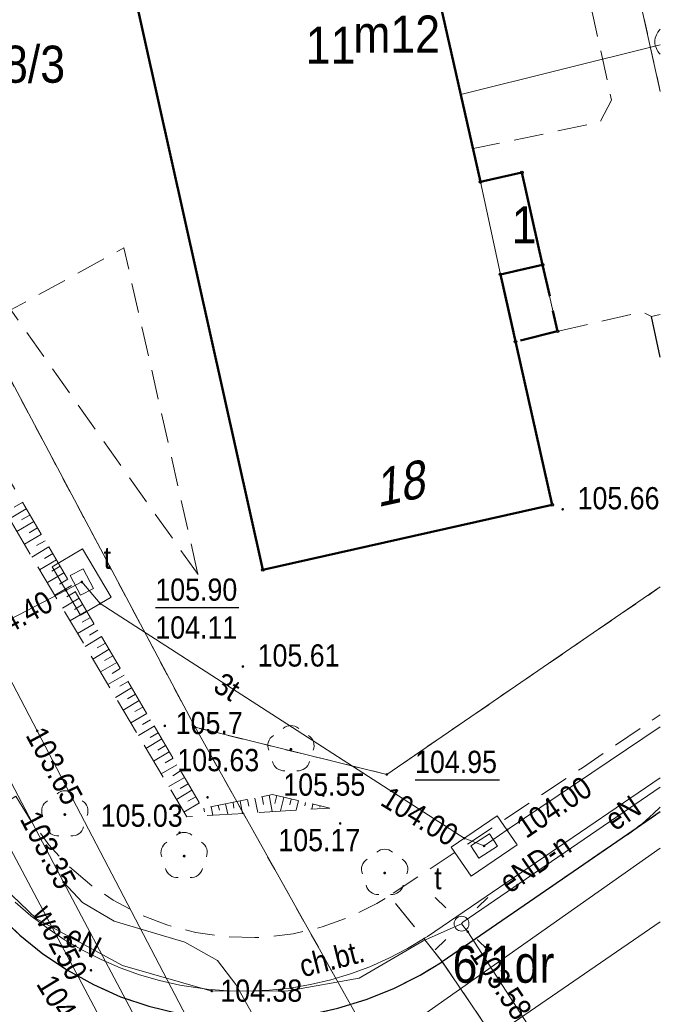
# Model space of a CAD drawing. Extents: x 7490163 to 7490671, y 5783984 to 5784563.
# Tile 35 of 43: x 7490481 to 7490503, y 5784307 to 5784340. Entities that reach past the tile are written whole.
import ezdxf
from ezdxf.enums import TextEntityAlignment as Align

# ---------------------------------------------------------------- set-up
doc = ezdxf.new("R2010")
doc.units = 0
doc.header["$MEASUREMENT"] = 0
for name, pattern in [('1.5_0.5', [2, 1.5, -0.5]), ('218-500', [1, 0.5, -0.5]), ('219-500', [0]), ('mz1.0_0.5', [1.5, 1, -0.5]), ('mz1.25_0.5', [1.75, 1.25, -0.5]), ('mz2.0_0.5', [2.5, 2, -0.5])]:
    doc.linetypes.add(name, pattern=pattern)
doc.layers.get('0').update_dxf_attribs({"linetype": 'CONTINUOUS', "lineweight": 5})
doc.layers.get('0').transparency = 0.8
for name, color, linetype, transparency in [('0-Inne (niezydentyfikowane)', 7, 'CONTINUOUS', 0.8), ('203-Punkt załamania granicy działki nie stabilizowany', 7, 'CONTINUOUS', 0.8), ('210-Oznaczenie użytku', 7, 'CONTINUOUS', 0.8), ('211-Nr działki', 7, 'CONTINUOUS', 0.8), ('218-Granica użytku', 7, 'CONTINUOUS', 0.8), ('219-Linia granicy', 7, 'CONTINUOUS', 0.8), ('238-Punkt adresowy budynku', 7, 'CONTINUOUS', 0.8), ('312-Budynek (powierzchnia)', 7, 'CONTINUOUS', 0.8), ('312-Numer ewidencyjny budynku', 7, 'CONTINUOUS', 0.8), ('312-Numer ewidencyjny budynku-Atr124', 7, 'CONTINUOUS', 0.8), ('320-część budynku wyodrębniona ze względu na liczbę kondygnacji naziemnych (powierzchnia)', 7, 'CONTINUOUS', 0.8), ('320-część budynku wyodrębniona ze względu na liczbę kondygnacji naziemnych (powierzchnia)-Atr25', 7, 'CONTINUOUS', 0.8), ('583-Oś przewodu-SGPOD', 7, 'CONTINUOUS', 0.8), ('chodnik (powierzchnia)', 7, 'CONTINUOUS', 0.8), ('chodnik (powierzchnia)-Atr17', 7, 'CONTINUOUS', 0.8), ('drzewo liściaste (punkt)', 7, 'CONTINUOUS', 0.8), ('jezdnia (powierzchnia)', 7, 'CONTINUOUS', 0.8), ('komora podziemna - przewód kanalizacyjny (powierzchnia)', 7, 'CONTINUOUS', 0.8), ('komora podziemna - przewód telekomunikacyjny (powierzchnia)', 7, 'CONTINUOUS', 0.8), ('krawężnik (linia)', 7, 'CONTINUOUS', 0.8), ('latarnia (punkt)', 7, 'CONTINUOUS', 0.8), ('nawis - blok budynku (powierzchnia)', 7, 'CONTINUOUS', 0.8), ('przewód elektroenergetyczny (linia)', 7, 'CONTINUOUS', 0.8), ('przewód elektroenergetyczny (linia)-Atr1', 7, 'CONTINUOUS', 0.8), ('przewód gazowy (linia)', 7, 'CONTINUOUS', 0.8), ('przewód kanalizacyjny (linia)', 7, 'CONTINUOUS', 0.8), ('przewód telekomunikacyjny (linia)', 7, 'CONTINUOUS', 0.8), ('przewód telekomunikacyjny (linia)-Atr1', 7, 'CONTINUOUS', 0.8), ('przewód wodociągowy (linia)', 7, 'CONTINUOUS', 0.8), ('przewód wodociągowy (linia)-Atr1', 7, 'CONTINUOUS', 0.8), ('Punkt budynku', 7, 'CONTINUOUS', 0.8), ('punkt o określonej wysokości (sieć elektroenergetyczna)', 7, 'CONTINUOUS', 0.8), ('punkt o określonej wysokości (sieć elektroenergetyczna)-Atr2', 7, 'CONTINUOUS', 0.8), ('punkt o określonej wysokości (sieć gazowa)', 7, 'CONTINUOUS', 0.8), ('punkt o określonej wysokości (sieć gazowa)-Atr2', 7, 'CONTINUOUS', 0.8), ('punkt o określonej wysokości (sieć telekomunikacyjna)', 7, 'CONTINUOUS', 0.8), ('punkt o określonej wysokości (sieć telekomunikacyjna)-Atr2', 7, 'CONTINUOUS', 0.8), ('punkt o określonej wysokości (sieć telekomunikacyjna)-Atr3', 7, 'CONTINUOUS', 0.8), ('punkt wysokościowy naturalny', 7, 'CONTINUOUS', 0.8), ('punkt wysokościowy naturalny-Atr2', 7, 'CONTINUOUS', 0.8), ('punkt wysokościowy sztuczny', 7, 'CONTINUOUS', 0.8), ('punkt wysokościowy sztuczny-Atr2', 7, 'CONTINUOUS', 0.8), ('skarpa nieumocniona (powierzchnia)', 7, 'CONTINUOUS', 0.8), ('właz prostokątny - siec telekomunikacyjna (punkt)', 7, 'CONTINUOUS', 0.8), ('właz prostokątny - siec telekomunikacyjna (punkt)-Atr17', 7, 'CONTINUOUS', 0.8), ('zakrzewienie (powierzchnia)', 7, 'CONTINUOUS', 0.8)]:
    doc.layers.add(name, color=color, linetype=linetype, transparency=transparency)
doc.styles.get("Standard").update_dxf_attribs({"font": 'txt', "width": 0.75})

# ---------------------------------------------------------------- blocks, each defined once
blk = doc.blocks.new('PW01')
at = {"linetype": 'Continuous', "lineweight": 13}
h = blk.add_hatch(color=0, dxfattribs=at)
edge = h.paths.add_edge_path()
edge.add_arc((0, 0), 0.045, 0, 360)
blk = doc.blocks.new('PW02')
at = {"linetype": 'Continuous', "lineweight": 13}
h = blk.add_hatch(color=0, dxfattribs=at)
edge = h.paths.add_edge_path()
edge.add_arc((0, 0), 0.045, 0, 360)
blk = doc.blocks.new('US22B')
at = {"color": 0, "linetype": 'Continuous', "lineweight": 0}
blk.add_lwpolyline([(-0.375, -0.25), (0.375, -0.25), (0.375, 0.25), (-0.375, 0.25)], close=True, dxfattribs=at)
blk = doc.blocks.new('OP021')
at = {"linetype": 'Continuous', "lineweight": 13}
h = blk.add_hatch(color=0, dxfattribs=at)
edge = h.paths.add_edge_path()
edge.add_arc((0, 0), 0.05, 0, 360)
at = {"color": 0, "linetype": 'Continuous', "lineweight": 13}
for centre, start, end in [((0, 0.4), 49.272, 130.728), ((-0.38, 0.124), 121.308, 202.548), ((0.38, 0.124), 337.452, 58.692), ((-0.235, -0.324), 193.221, 274.871), ((0.235, -0.324), 265.129, 346.779)]:
    blk.add_arc(centre, 0.4, start, end, dxfattribs=at)
blk = doc.blocks.new('SM01')
at = {"color": 0, "linetype": 'Continuous', "lineweight": 13}
for p, q in [((-0.53, 0.531), (-0.883, 0.884)), ((0.531, 0.531), (0.884, 0.884)), ((-0.53, -0.53), (-0.883, -0.883)), ((0.531, -0.53), (0.884, -0.883))]:
    blk.add_line(p, q, dxfattribs=at)
blk.add_circle((0, 0), 0.25, dxfattribs=at)
blk = doc.blocks.new('203')
at = {"linetype": 'Continuous', "lineweight": 0}
h = blk.add_hatch(color=0, dxfattribs=at)
edge = h.paths.add_edge_path()
edge.add_arc((0, 0), 0.045, 0, 360)
blk = doc.blocks.new('PUNKTBUD')
at = {"color": 0}
blk.add_circle((0, 0), 0.045, dxfattribs=at)

msp = doc.modelspace()

# ---------------------------------------------------------------- linework, layer by layer
at = {"layer": '0-Inne (niezydentyfikowane)', "color": 7, "linetype": 'Continuous', "lineweight": 13}
for p, q in [((7490481.2, 5784323.63), (7490480.91, 5784323.46)), ((7490481.32, 5784323.41), (7490480.75, 5784323.07)), ((7490481.45, 5784323.2), (7490481.16, 5784323.03)), ((7490481.58, 5784322.98), (7490481, 5784322.64)), ((7490481.83, 5784322.55), (7490481.26, 5784322.21)), ((7490481.7, 5784322.76), (7490481.42, 5784322.6)), ((7490481.96, 5784322.33), (7490481.67, 5784322.17)), ((7490482.08, 5784322.12), (7490481.51, 5784321.78)), ((7490482.21, 5784321.9), (7490481.93, 5784321.73)), ((7490482.34, 5784321.69), (7490481.77, 5784321.35)), ((7490482.46, 5784321.47), (7490482.18, 5784321.3)), ((7490482.59, 5784321.25), (7490482.03, 5784320.92)), ((7490482.84, 5784320.82), (7490482.28, 5784320.49)), ((7490482.72, 5784321.04), (7490482.44, 5784320.87)), ((7490482.97, 5784320.61), (7490482.69, 5784320.44)), ((7490483.1, 5784320.39), (7490482.54, 5784320.06)), ((7490483.22, 5784320.18), (7490482.95, 5784320.01)), ((7490483.35, 5784319.96), (7490482.79, 5784319.63)), ((7490483.61, 5784319.53), (7490483.05, 5784319.2)), ((7490483.48, 5784319.74), (7490483.2, 5784319.58)), ((7490483.73, 5784319.31), (7490483.45, 5784319.15)), ((7490483.86, 5784319.1), (7490483.31, 5784318.77)), ((7490483.99, 5784318.88), (7490483.71, 5784318.72)), ((7490484.11, 5784318.67), (7490483.56, 5784318.34)), ((7490484.37, 5784318.23), (7490483.82, 5784317.91)), ((7490484.24, 5784318.45), (7490483.96, 5784318.29)), ((7490484.49, 5784318.02), (7490484.22, 5784317.86)), ((7490484.62, 5784317.8), (7490484.07, 5784317.48)), ((7490484.75, 5784317.59), (7490484.47, 5784317.43)), ((7490484.87, 5784317.37), (7490484.33, 5784317.05)), ((7490485, 5784317.16), (7490484.73, 5784317)), ((7490485.13, 5784316.94), (7490484.59, 5784316.62)), ((7490485.38, 5784316.51), (7490484.84, 5784316.19)), ((7490485.25, 5784316.72), (7490484.98, 5784316.57)), ((7490485.51, 5784316.29), (7490485.24, 5784316.13)), ((7490485.63, 5784316.08), (7490485.1, 5784315.76)), ((7490485.76, 5784315.86), (7490485.49, 5784315.7)), ((7490485.89, 5784315.65), (7490485.35, 5784315.33)), ((7490486.14, 5784315.21), (7490485.61, 5784314.9)), ((7490486.01, 5784315.43), (7490485.75, 5784315.27)), ((7490486.27, 5784315), (7490486, 5784314.84)), ((7490486.39, 5784314.78), (7490485.87, 5784314.47)), ((7490486.52, 5784314.57), (7490486.26, 5784314.41)), ((7490486.65, 5784314.35), (7490486.12, 5784314.04)), ((7490486.9, 5784313.92), (7490486.38, 5784313.61)), ((7490486.78, 5784314.13), (7490486.51, 5784313.98)), ((7490487.03, 5784313.7), (7490486.77, 5784313.55)), ((7490488.29, 5784313.51), (7490488.32, 5784313.32)), ((7490488.53, 5784313.56), (7490488.61, 5784313.14)), ((7490488.78, 5784313.61), (7490488.82, 5784313.38)), ((7490489.02, 5784313.65), (7490489.12, 5784313.17)), ((7490489.27, 5784313.7), (7490489.32, 5784313.44)), ((7490489.51, 5784313.75), (7490489.61, 5784313.2)), ((7490489.76, 5784313.74), (7490489.7, 5784313.47)), ((7490490, 5784313.68), (7490489.89, 5784313.22)), ((7490490.25, 5784313.62), (7490490.2, 5784313.43)), ((7490490.49, 5784313.57), (7490490.42, 5784313.25)), ((7490490.73, 5784313.51), (7490490.71, 5784313.39)), ((7490487.16, 5784313.49), (7490486.63, 5784313.18)), ((7490487.3, 5784313.32), (7490487.33, 5784313.19)), ((7490487.55, 5784313.37), (7490487.61, 5784313.07)), ((7490487.79, 5784313.41), (7490487.83, 5784313.25)), ((7490488.04, 5784313.46), (7490488.11, 5784313.11)), ((7490490.98, 5784313.45), (7490490.94, 5784313.28)), ((7490491.22, 5784313.4), (7490491.21, 5784313.35)), ((7490491.46, 5784313.34), (7490491.46, 5784313.31))]:
    msp.add_line(p, q, dxfattribs=at)
at = {"layer": '218-Granica użytku', "color": 3, "linetype": '218-500', "lineweight": 18, "flags": 128}
for points in [[(7490502.69, 5784337.478), (7490497.71, 5784359.9)], [(7490487.01, 5784316.04), (7490467.65, 5784352.51)], [(7490502.69, 5784320.772), (7490493.47, 5784314.45)], [(7490493.47, 5784314.45), (7490487.01, 5784316.04)], [(7490487.01, 5784316.04), (7490501.7, 5784289.82)]]:
    msp.add_lwpolyline(points, dxfattribs=at)
at = {"layer": '219-Linia granicy', "color": 7, "linetype": '219-500', "lineweight": 18, "flags": 128}
for points in [[(7490497.71, 5784359.9), (7490502.69, 5784337.478)], [(7490487.01, 5784316.04), (7490467.65, 5784352.51)], [(7490493.47, 5784314.45), (7490502.69, 5784320.772)], [(7490501.7, 5784289.82), (7490487.01, 5784316.04)], [(7490493.47, 5784314.45), (7490487.01, 5784316.04)]]:
    msp.add_lwpolyline(points, dxfattribs=at)
at = {"layer": '312-Budynek (powierzchnia)', "color": 7, "linetype": 'Continuous', "lineweight": 50, "flags": 128}
for points in [[(7490489.29, 5784321.35), (7490482.21, 5784353.13)], [(7490493.72, 5784347.32), (7490496.63, 5784334.43)], [(7490496.63, 5784334.43), (7490498.02, 5784334.74)], [(7490498.02, 5784334.74), (7490498.72, 5784331.63)], [(7490498.72, 5784331.63), (7490497.3, 5784331.31)], [(7490497.3, 5784331.31), (7490499.05, 5784323.54)], [(7490499.05, 5784323.54), (7490489.29, 5784321.35)]]:
    msp.add_lwpolyline(points, dxfattribs=at)
at = {"layer": '320-część budynku wyodrębniona ze względu na liczbę kondygnacji naziemnych (powierzchnia)', "color": 7, "linetype": 'Continuous', "lineweight": 18, "flags": 128}
for points in [[(7490496.63, 5784334.43), (7490493.72, 5784347.32), (7490493, 5784350.43), (7490491.94, 5784355.43), (7490482.21, 5784353.13), (7490489.29, 5784321.35), (7490499.05, 5784323.54), (7490497.3, 5784331.31)], [(7490498.72, 5784331.63), (7490498.02, 5784334.74), (7490496.63, 5784334.43), (7490497.3, 5784331.31)]]:
    msp.add_lwpolyline(points, close=True, dxfattribs=at)
at = {"layer": '583-Oś przewodu-SGPOD', "color": 52, "linetype": 'Continuous', "lineweight": 18, "flags": 128}
msp.add_lwpolyline([(7490461.24, 5784351.44), (7490482.58, 5784310.82), (7490483.22, 5784310.14), (7490484.28, 5784309.5), (7490486.66, 5784308.8), (7490487.76, 5784308.18), (7490488.38, 5784307.37), (7490493.64, 5784298), (7490493.87, 5784297.7)], dxfattribs=at)
at = {"layer": 'chodnik (powierzchnia)', "color": 7, "linetype": 'mz1.0_0.5', "lineweight": 18, "flags": 128}
for points in [[(7490499.38, 5784359.13), (7490491.88, 5784391.65), (7490490.54, 5784391.42), (7490490.22, 5784390.5), (7490478.8, 5784387.84), (7490476.89, 5784393.97), (7490475.42, 5784393.64), (7490477.32, 5784387.53), (7490474.26, 5784386.72), (7490474.58, 5784385.37), (7490476.28, 5784385.78), (7490477.02, 5784382.67), (7490477.36, 5784380.51), (7490478.9, 5784380.18), (7490480.81, 5784372.04), (7490477.82, 5784371.36), (7490478.24, 5784369.62), (7490479.78, 5784370), (7490480.56, 5784366.74), (7490480.99, 5784364.7), (7490493.33, 5784367.51), (7490494.15, 5784367.1), (7490497.59, 5784352.17), (7490492.86, 5784351.11), (7490493, 5784350.43), (7490494.29, 5784350.74), (7490495.02, 5784347.62), (7490493.72, 5784347.32), (7490494.28, 5784344.86), (7490498.3, 5784345.94), (7490499.26, 5784345.28), (7490501.05, 5784337.18), (7490500.66, 5784336.44), (7490496.38, 5784335.55), (7490496.63, 5784334.43), (7490498.02, 5784334.74), (7490498.72, 5784331.63), (7490499.23, 5784329.39), (7490502.08, 5784330.05), (7490502.39, 5784329.89), (7490502.69, 5784329.961)], [(7490495.34, 5784308.14), (7490493.56, 5784310.36), (7490500.07, 5784314.68), (7490502.69, 5784316.463)], [(7490502.69, 5784313.354), (7490502.46, 5784313.13), (7490502.09, 5784312.8), (7490501.58, 5784312.43), (7490495.34, 5784308.14)]]:
    msp.add_lwpolyline(points, dxfattribs=at)
msp.add_lwpolyline([(7490480.97, 5784313.72), (7490481.49, 5784312.88), (7490482.08, 5784312.08), (7490482.76, 5784311.35), (7490483.53, 5784310.7), (7490484.25, 5784310.21), (7490485.13, 5784309.74), (7490486.06, 5784309.38), (7490487.03, 5784309.12), (7490488.02, 5784308.98), (7490489.02, 5784308.95), (7490489.33, 5784308.96), (7490490.32, 5784309.08), (7490491.29, 5784309.31), (7490492.23, 5784309.65), (7490493.13, 5784310.1), (7490493.56, 5784310.36), (7490495.34, 5784308.14), (7490494.6, 5784307.69), (7490493.71, 5784307.24), (7490492.78, 5784306.87), (7490491.82, 5784306.57), (7490490.85, 5784306.35), (7490489.86, 5784306.22), (7490488.86, 5784306.17), (7490487.86, 5784306.2), (7490487.41, 5784306.24), (7490486.42, 5784306.4), (7490485.45, 5784306.64), (7490484.5, 5784306.96), (7490483.59, 5784307.37), (7490482.71, 5784307.85), (7490481.88, 5784308.4), (7490481.1, 5784309.03), (7490480.38, 5784309.72), (7490479.67, 5784310.53), (7490479.08, 5784311.34), (7490478.57, 5784312.2)], close=True, dxfattribs=at)
at = {"layer": 'jezdnia (powierzchnia)', "color": 7, "linetype": '1.5_0.5', "lineweight": 18, "flags": 128}
msp.add_lwpolyline([(7490493.35, 5784270.83), (7490487.55, 5784281.94), (7490484.68, 5784287.36), (7490481.18, 5784293.46), (7490479.7, 5784296.05), (7490471.34, 5784310.89), (7490456.89, 5784338.8), (7490453.54, 5784345.1), (7490448.2, 5784354.55), (7490447.85, 5784355.26), (7490447.28, 5784356.08), (7490446.57, 5784356.78), (7490445.75, 5784357.35), (7490445.05, 5784357.69), (7490444.1, 5784358), (7490443.11, 5784358.16), (7490442.77, 5784358.18), (7490441.77, 5784358.14), (7490440.79, 5784357.94), (7490439.81, 5784357.56), (7490437.44, 5784356.36), (7490434.62, 5784361.99), (7490437.1, 5784364.34), (7490438.36, 5784366.53), (7490438.74, 5784367.63), (7490438.93, 5784368.61), (7490439.01, 5784369.61), (7490439.01, 5784369.65), (7490438.97, 5784370.65), (7490438.8, 5784371.63), (7490438.52, 5784372.59), (7490438.13, 5784373.51), (7490434.4, 5784380.63), (7490433.69, 5784381.68), (7490432.98, 5784382.39), (7490432.17, 5784382.97), (7490431.26, 5784383.42), (7490430.3, 5784383.71), (7490429.31, 5784383.84), (7490427.04, 5784383.51), (7490424.41, 5784382.28), (7490422.06, 5784381.02), (7490421.44, 5784380.24), (7490420.96, 5784379.36), (7490420.61, 5784378.43), (7490420.41, 5784377.45), (7490420.37, 5784376.45), (7490420.45, 5784375.62), (7490417.08, 5784386.72), (7490419.34, 5784388.17), (7490419.63, 5784388.47), (7490420.28, 5784389.24), (7490420.84, 5784390.06), (7490421.17, 5784390.64), (7490421.59, 5784391.54), (7490421.91, 5784392.49), (7490422.14, 5784393.46), (7490422.2, 5784394.01), (7490422.22, 5784395.01), (7490422.16, 5784396), (7490422, 5784396.99), (7490421.81, 5784397.77), (7490421.49, 5784398.71), (7490421.08, 5784399.63), (7490420.59, 5784400.5), (7490420.02, 5784401.32), (7490419.49, 5784402.23), (7490418.96, 5784403.08), (7490418.4, 5784403.91), (7490417.82, 5784404.73), (7490417.21, 5784405.52), (7490416.88, 5784405.93), (7490416.24, 5784406.69), (7490415.57, 5784407.44), (7490414.88, 5784408.16), (7490414.17, 5784408.86), (7490412.33, 5784410.59), (7490395.46, 5784424.98), (7490394.74, 5784425.56), (7490393.17, 5784426.96), (7490391.74, 5784428.21), (7490390.88, 5784428.72), (7490389.98, 5784429.16), (7490388.99, 5784429.54), (7490388.03, 5784429.82), (7490387.05, 5784430.03), (7490386.1, 5784430.16), (7490385.1, 5784430.2), (7490384.1, 5784430.14), (7490383.12, 5784429.97), (7490382.02, 5784429.69), (7490381.08, 5784429.36), (7490380.17, 5784428.95), (7490379.77, 5784428.74), (7490378.92, 5784428.22), (7490372.91, 5784432.64), (7490383.97, 5784437.63), (7490384.52, 5784436.93), (7490385.37, 5784436.21), (7490386.31, 5784435.73), (7490387.25, 5784435.46), (7490388.26, 5784435.39), (7490389.27, 5784435.54), (7490390.22, 5784435.88), (7490391.08, 5784436.43), (7490391.82, 5784437.13), (7490392.36, 5784437.96), (7490392.73, 5784438.87), (7490392.94, 5784439.85), (7490392.9, 5784440.88), (7490392.68, 5784441.86), (7490402.43, 5784444.54), (7490401.26, 5784443.54), (7490400.22, 5784442.42), (7490399.51, 5784441.22), (7490398.89, 5784439.77), (7490398.56, 5784438.62), (7490398.35, 5784437.3), (7490398.39, 5784435.78), (7490398.57, 5784434.42), (7490398.9, 5784433.41), (7490400.75, 5784434.8), (7490400.8, 5784433.59), (7490400.95, 5784432.63), (7490401.21, 5784431.65), (7490401.59, 5784430.64), (7490402.14, 5784429.55), (7490402.84, 5784428.52), (7490403.51, 5784427.79), (7490405.7, 5784425.76), (7490407.31, 5784424.39), (7490414.92, 5784417.89), (7490417.15, 5784415.87), (7490419.33, 5784413.8), (7490421.46, 5784411.7), (7490423.56, 5784409.54), (7490425.54, 5784407.29), (7490427.49, 5784404.98), (7490429.44, 5784402.49), (7490430.43, 5784401.18), (7490431.36, 5784399.89), (7490432.48, 5784399.49), (7490449.49, 5784367.1), (7490463.26, 5784341.09), (7490478.57, 5784312.2), (7490479.08, 5784311.34), (7490479.67, 5784310.53), (7490480.38, 5784309.72), (7490481.1, 5784309.03), (7490481.88, 5784308.4), (7490482.71, 5784307.85), (7490483.59, 5784307.37), (7490484.5, 5784306.96), (7490485.45, 5784306.64), (7490486.42, 5784306.4), (7490487.41, 5784306.24), (7490487.86, 5784306.2), (7490488.86, 5784306.17), (7490489.86, 5784306.22), (7490490.85, 5784306.35), (7490491.82, 5784306.57), (7490492.78, 5784306.87), (7490493.71, 5784307.24), (7490494.6, 5784307.69), (7490495.34, 5784308.14), (7490498.61, 5784303.32), (7490497.74, 5784302.84), (7490496.9, 5784302.28), (7490496.11, 5784301.67), (7490495.38, 5784300.99), (7490494.7, 5784300.26), (7490494.07, 5784299.48), (7490493.52, 5784298.65), (7490493.03, 5784297.78), (7490492.72, 5784297.14), (7490492.35, 5784296.21), (7490492.05, 5784295.26), (7490491.83, 5784294.28), (7490491.69, 5784293.29), (7490491.65, 5784292.28), (7490491.65, 5784291.15), (7490491.76, 5784290.16), (7490491.97, 5784289.18), (7490492.25, 5784288.22), (7490492.62, 5784287.29), (7490493.73, 5784285.36), (7490499.77, 5784274.09)], close=True, dxfattribs=at)
for points in [[(7490502.69, 5784328.515), (7490502.39, 5784329.89), (7490502.69, 5784329.961)], [(7490502.69, 5784306.123), (7490498.61, 5784303.32), (7490495.34, 5784308.14), (7490501.58, 5784312.43), (7490502.69, 5784313.188)], [(7490501.58, 5784312.43), (7490502.09, 5784312.8), (7490502.46, 5784313.13), (7490502.69, 5784313.354)], [(7490502.69, 5784313.188), (7490501.58, 5784312.43)]]:
    msp.add_lwpolyline(points, dxfattribs=at)
at = {"layer": 'komora podziemna - przewód kanalizacyjny (powierzchnia)', "color": 34, "linetype": 'Continuous', "lineweight": 18, "flags": 128}
msp.add_lwpolyline([(7490502.69, 5784338.73), (7490502.65, 5784338.77), (7490502.61, 5784338.82), (7490502.58, 5784338.87), (7490502.56, 5784338.92), (7490502.54, 5784338.98), (7490502.52, 5784339.03), (7490502.51, 5784339.09), (7490502.51, 5784339.15), (7490502.51, 5784339.21), (7490502.52, 5784339.27), (7490502.54, 5784339.33), (7490502.56, 5784339.38), (7490502.58, 5784339.43), (7490502.61, 5784339.48), (7490502.65, 5784339.53), (7490502.69, 5784339.58)], dxfattribs=at)
at = {"layer": 'komora podziemna - przewód telekomunikacyjny (powierzchnia)', "color": 30, "linetype": 'Continuous', "lineweight": 18, "flags": 128}
for points in [[(7490483.22, 5784322.06), (7490484.18, 5784320.43), (7490483.15, 5784319.82), (7490482.19, 5784321.45)], [(7490497.19, 5784313.06), (7490497.87, 5784312.08), (7490496.31, 5784311.02), (7490495.64, 5784312)]]:
    msp.add_lwpolyline(points, close=True, dxfattribs=at)
at = {"layer": 'krawężnik (linia)', "color": 7, "linetype": 'Continuous', "lineweight": 25, "flags": 128}
for points in [[(7490432.48, 5784399.49), (7490449.49, 5784367.1), (7490463.26, 5784341.09), (7490478.57, 5784312.2), (7490479.08, 5784311.34), (7490479.67, 5784310.53), (7490480.38, 5784309.72), (7490481.1, 5784309.03), (7490481.88, 5784308.4), (7490482.71, 5784307.85), (7490483.59, 5784307.37), (7490484.5, 5784306.96), (7490485.45, 5784306.64), (7490486.42, 5784306.4), (7490487.41, 5784306.24), (7490487.86, 5784306.2), (7490488.86, 5784306.17), (7490489.86, 5784306.22), (7490490.85, 5784306.35), (7490491.82, 5784306.57), (7490492.78, 5784306.87), (7490493.71, 5784307.24), (7490494.6, 5784307.69), (7490495.34, 5784308.14)], [(7490502.69, 5784328.515), (7490502.39, 5784329.89)], [(7490502.69, 5784313.188), (7490501.58, 5784312.43), (7490495.34, 5784308.14)], [(7490501.58, 5784312.43), (7490502.09, 5784312.8), (7490502.46, 5784313.13), (7490502.69, 5784313.354)]]:
    msp.add_lwpolyline(points, dxfattribs=at)
at = {"layer": 'nawis - blok budynku (powierzchnia)', "color": 7, "linetype": 'mz2.0_0.5', "lineweight": 50, "flags": 128}
msp.add_lwpolyline([(7490497.3, 5784331.31), (7490497.81, 5784329.04), (7490499.23, 5784329.39), (7490498.72, 5784331.63)], close=True, dxfattribs=at)
at = {"layer": 'przewód elektroenergetyczny (linia)', "color": 1, "linetype": 'Continuous', "lineweight": 18, "flags": 128}
for points in [[(7490480.94, 5784310.15), (7490481.47, 5784309.69), (7490482.03, 5784309.27), (7490482.61, 5784308.88), (7490483.21, 5784308.53), (7490483.84, 5784308.21), (7490484.48, 5784307.93), (7490485.14, 5784307.7), (7490485.81, 5784307.5), (7490486.49, 5784307.35), (7490486.72, 5784307.31), (7490487.41, 5784307.21), (7490488.11, 5784307.16), (7490488.81, 5784307.15), (7490489.51, 5784307.18), (7490490.21, 5784307.25), (7490490.9, 5784307.37), (7490491.58, 5784307.53), (7490492.25, 5784307.73), (7490492.9, 5784307.97), (7490493.54, 5784308.26), (7490494.17, 5784308.58), (7490494.77, 5784308.94), (7490494.84, 5784308.99), (7490502.69, 5784314.342)], [(7490502.69, 5784314.018), (7490496.03, 5784309.47), (7490495.99, 5784309.42)], [(7490479.01, 5784312.99), (7490479.17, 5784312.55), (7490480.28, 5784310.9), (7490481.66, 5784309.58), (7490484.56, 5784308.01), (7490487.57, 5784307.15), (7490490.15, 5784307.16), (7490492.54, 5784307.58), (7490494.7, 5784308.84), (7490495.99, 5784309.42)], [(7490495.99, 5784309.42), (7490496.2, 5784309.15), (7490499.85, 5784303.49), (7490498.92, 5784302.92), (7490496.2, 5784300.92), (7490495.42, 5784300.05), (7490495.32, 5784299.81)]]:
    msp.add_lwpolyline(points, dxfattribs=at)
at = {"layer": 'przewód gazowy (linia)', "color": 40, "linetype": 'Continuous', "lineweight": 18, "flags": 128}
msp.add_lwpolyline([(7490482.58, 5784310.82), (7490488.62, 5784299.4), (7490490.5, 5784295.85), (7490490.71, 5784296.02), (7490493.64, 5784298)], dxfattribs=at)
at = {"layer": 'przewód kanalizacyjny (linia)', "color": 34, "linetype": 'Continuous', "lineweight": 18, "flags": 128}
for points in [[(7490502.69, 5784339.045), (7490495.97, 5784337.37)], [(7490502.69, 5784311.963), (7490493.42, 5784305.44)], [(7490485.19, 5784297.46), (7490502.69, 5784309.482)]]:
    msp.add_lwpolyline(points, dxfattribs=at)
at = {"layer": 'przewód telekomunikacyjny (linia)', "color": 30, "linetype": 'Continuous', "lineweight": 18, "flags": 128}
for points in [[(7490459.22, 5784358.56), (7490475.64, 5784327.5), (7490481.69, 5784315.92), (7490490.05, 5784299.91), (7490490.89, 5784298.3), (7490500.92, 5784279.42), (7490502.69, 5784276.09)], [(7490483.19, 5784320.94), (7490482.66, 5784320.66), (7490461.01, 5784309.39), (7490460.47, 5784309.12)], [(7490496.75, 5784312.04), (7490496.08, 5784312.3), (7490483.81, 5784320.21), (7490483.19, 5784320.94)], [(7490496.75, 5784312.04), (7490497.53, 5784312.58), (7490502.69, 5784316.06)]]:
    msp.add_lwpolyline(points, dxfattribs=at)
at = {"layer": 'przewód wodociągowy (linia)', "color": 5, "linetype": 'Continuous', "lineweight": 18, "flags": 128}
msp.add_lwpolyline([(7490490.5, 5784293.41), (7490486.73, 5784300.69), (7490486.34, 5784301.4), (7490486.08, 5784302.09), (7490485.92, 5784302.31), (7490485.61, 5784302.84), (7490463.18, 5784345.18), (7490460.84, 5784349.61), (7490452.52, 5784365.31), (7490417.66, 5784431.66), (7490410.42, 5784445.39)], dxfattribs=at)
at = {"layer": 'punkt o określonej wysokości (sieć telekomunikacyjna)-Atr2', "color": 7, "flags": 128}
for points in [[(7490485.671, 5784320.074), (7490488.482, 5784320.074)], [(7490494.425, 5784314.268), (7490497.273, 5784314.268)]]:
    msp.add_lwpolyline(points, dxfattribs=at)
at = {"layer": 'skarpa nieumocniona (powierzchnia)', "color": 7, "linetype": 'mz1.25_0.5', "lineweight": 18, "flags": 128}
msp.add_lwpolyline([(7490461.01, 5784358.45), (7490464.06, 5784352.71), (7490464.75, 5784351.61), (7490487.26, 5784313.31), (7490489.62, 5784313.77), (7490491.55, 5784313.32), (7490486.73, 5784313.02), (7490463.33, 5784352.33), (7490452.21, 5784375)], close=True, dxfattribs=at)
at = {"layer": 'zakrzewienie (powierzchnia)', "color": 7, "linetype": 'mz1.0_0.5', "lineweight": 18, "flags": 128}
msp.add_lwpolyline([(7490487.11, 5784321.19), (7490480.8, 5784330.11), (7490484.61, 5784332.2)], close=True, dxfattribs=at)

# ---------------------------------------------------------------- block references
at = {"layer": '203-Punkt załamania granicy działki nie stabilizowany', "color": 7, "linetype": 'Continuous', "lineweight": 18}
for p in [(7490487.01, 5784316.04), (7490493.47, 5784314.45)]:
    msp.add_blockref('203', p, dxfattribs=at)
at = {"layer": 'drzewo liściaste (punkt)', "color": 94, "linetype": 'Continuous', "lineweight": 13}
for p in [(7490490.24, 5784315.3), (7490482.62, 5784313.1), (7490486.64, 5784311.7), (7490493.4, 5784311.13)]:
    msp.add_blockref('OP021', p, dxfattribs=at)
at = {"layer": 'latarnia (punkt)', "color": 7, "linetype": 'Continuous', "lineweight": 18}
msp.add_blockref('SM01', (7490495.99, 5784309.42), dxfattribs=at)
at = {"layer": 'Punkt budynku', "color": 5, "linetype": 'Continuous', "lineweight": 18}
for p in [(7490498.02, 5784334.74), (7490496.63, 5784334.43), (7490498.72, 5784331.63), (7490497.3, 5784331.31), (7490499.23, 5784329.39), (7490497.81, 5784329.04), (7490499.05, 5784323.54), (7490489.29, 5784321.35)]:
    msp.add_blockref('PUNKTBUD', p, dxfattribs=at)
at = {"layer": 'punkt o określonej wysokości (sieć elektroenergetyczna)', "color": 1, "linetype": 'Continuous', "lineweight": 13}
for p in [(7490496.2, 5784309.15), (7490487.57, 5784307.15)]:
    msp.add_blockref('PW01', p, dxfattribs=at)
at = {"layer": 'punkt o określonej wysokości (sieć gazowa)', "color": 40, "linetype": 'Continuous', "lineweight": 13}
msp.add_blockref('PW01', (7490482.58, 5784310.82), dxfattribs=at)
at = {"layer": 'punkt o określonej wysokości (sieć telekomunikacyjna)', "color": 30, "linetype": 'Continuous', "lineweight": 13}
for p, rotation in [((7490483.19, 5784320.94), 117.789), ((7490496.75, 5784312.04), 212.855)]:
    msp.add_blockref('PW01', p, dxfattribs=dict(at, rotation=rotation))
for p in [(7490482.66, 5784320.66), (7490483.81, 5784320.21), (7490481.69, 5784315.92), (7490497.53, 5784312.58), (7490496.08, 5784312.3)]:
    msp.add_blockref('PW01', p, dxfattribs=at)
at = {"layer": 'punkt wysokościowy naturalny', "color": 7, "linetype": 'Continuous', "lineweight": 13}
msp.add_blockref('PW01', (7490485.99, 5784316.09), dxfattribs=at)
at = {"layer": 'punkt wysokościowy sztuczny', "color": 7, "linetype": 'Continuous', "lineweight": 13}
for p in [(7490499.4, 5784323.39), (7490488.62, 5784318.09), (7490487.43, 5784313.68), (7490491.33, 5784313.74), (7490491.9, 5784312.8), (7490486.49, 5784312.49), (7490483.5, 5784307.85), (7490482.64, 5784307.72)]:
    msp.add_blockref('PW02', p, dxfattribs=at)
at = {"layer": 'właz prostokątny - siec telekomunikacyjna (punkt)', "color": 7, "linetype": 'Continuous', "lineweight": 18}
for p, rotation in [((7490483.19, 5784320.94), 117.789), ((7490496.75, 5784312.04), 212.855)]:
    msp.add_blockref('US22B', p, dxfattribs=dict(at, rotation=rotation))

# ---------------------------------------------------------------- texts
at = {"layer": '210-Oznaczenie użytku', "color": 3, "linetype": 'Continuous', "lineweight": 18, "width": 0.9}
msp.add_text('dr', height=1.25, dxfattribs=at).set_placement((7490497.78, 5784307.43))
at = {"layer": '211-Nr działki', "color": 7, "linetype": 'Continuous', "lineweight": 18, "width": 0.9}
msp.add_text('98/3', height=1.25, dxfattribs=at).set_placement((7490479.7, 5784339.02), align=Align.TOP_LEFT)
msp.add_text('6/1', height=1.25, dxfattribs=at).set_placement((7490497.78, 5784307.43), align=Align.RIGHT)
at = {"layer": '238-Punkt adresowy budynku', "color": 7, "linetype": 'Continuous', "lineweight": 25, "oblique": 15, "width": 0.9}
msp.add_text('18', height=1.25, rotation=372.434, dxfattribs=at).set_placement((7490493.85, 5784324.25), align=Align.MIDDLE_CENTER)
at = {"layer": '312-Numer ewidencyjny budynku', "color": 7, "linetype": 'Continuous', "lineweight": 18, "width": 0.9}
msp.add_text('11', height=1.25, dxfattribs=at).set_placement((7490490.74, 5784338.41))
at = {"layer": '312-Numer ewidencyjny budynku-Atr124', "color": 7, "width": 0.9}
msp.add_text('m12', height=1.25, dxfattribs=at).set_placement((7490492.34, 5784338.41), align=Align.BOTTOM_LEFT)
at = {"layer": '320-część budynku wyodrębniona ze względu na liczbę kondygnacji naziemnych (powierzchnia)-Atr25', "color": 7, "width": 0.9}
msp.add_text('1', height=1.25, dxfattribs=at).set_placement((7490498.1, 5784332.98), align=Align.MIDDLE_CENTER)
at = {"layer": 'chodnik (powierzchnia)-Atr17', "color": 7, "width": 0.9}
msp.add_text('ch.bt.', height=0.75, rotation=14.25, dxfattribs=at).set_placement((7490491.618, 5784308.243), align=Align.MIDDLE_CENTER)
at = {"layer": 'przewód elektroenergetyczny (linia)-Atr1', "color": 1, "width": 0.9}
msp.add_text('eN', height=0.75, rotation=34.328, dxfattribs=at).set_placement((7490500.95, 5784312.83), align=Align.MIDDLE_LEFT)
for s, rotation, p in [('eND-n', 34.294, (7490498.47, 5784311.461)), ('eN', 332.891, (7490483.248, 5784308.832))]:
    msp.add_text(s, height=0.75, rotation=rotation, dxfattribs=at).set_placement(p, align=Align.MIDDLE_CENTER)
at = {"layer": 'przewód telekomunikacyjny (linia)-Atr1', "color": 30, "width": 0.9}
msp.add_text('3t', height=0.75, rotation=328.186, dxfattribs=at).set_placement((7490488.092, 5784317.411), align=Align.MIDDLE_CENTER)
at = {"layer": 'przewód wodociągowy (linia)-Atr1', "color": 5, "width": 0.9}
msp.add_text('wo250', height=0.75, rotation=-62.087, dxfattribs=at).set_placement((7490481.839, 5784309.959), align=Align.MIDDLE_LEFT)
at = {"layer": 'punkt o określonej wysokości (sieć elektroenergetyczna)-Atr2', "color": 1, "width": 0.9}
msp.add_text('103.58', height=0.75, rotation=304.029, dxfattribs=at).set_placement((7490496.551, 5784308.602), align=Align.MIDDLE_LEFT)
msp.add_text('104.38', height=0.75, dxfattribs=at).set_placement((7490487.86, 5784307.164), align=Align.MIDDLE_LEFT)
at = {"layer": 'punkt o określonej wysokości (sieć gazowa)-Atr2', "color": 40, "width": 0.9}
msp.add_text('103.35', height=0.75, rotation=297.774, dxfattribs=at).set_placement((7490481.42, 5784313.128), align=Align.MIDDLE_LEFT)
at = {"layer": 'punkt o określonej wysokości (sieć telekomunikacyjna)-Atr2', "color": 30, "width": 0.9}
for s, p in [('105.90', (7490485.671, 5784320.082)), ('104.95', (7490494.425, 5784314.276))]:
    msp.add_text(s, height=0.75, dxfattribs=at).set_placement(p, align=Align.BOTTOM_LEFT)
for s, rotation, p in [('104.40', 28.339, (7490479.682, 5784319.041)), ('103.65', 298.61, (7490481.608, 5784315.955)), ('104.00', 33.921, (7490497.96, 5784312.584)), ('104.00', 328.462, (7490493.408, 5784313.762))]:
    msp.add_text(s, height=0.75, rotation=rotation, dxfattribs=at).set_placement(p, align=Align.MIDDLE_LEFT)
at = {"layer": 'punkt o określonej wysokości (sieć telekomunikacyjna)-Atr3', "color": 30, "width": 0.9}
msp.add_text('104.11', height=0.75, dxfattribs=at).set_placement((7490485.671, 5784318.806), align=Align.BOTTOM_LEFT)
at = {"layer": 'punkt wysokościowy naturalny-Atr2', "color": 7, "width": 0.9}
msp.add_text('105.7', height=0.75, dxfattribs=at).set_placement((7490486.358, 5784315.811))
at = {"layer": 'punkt wysokościowy sztuczny-Atr2', "color": 7, "width": 0.9}
for s, p in [('105.66', (7490499.902, 5784323.389)), ('105.61', (7490489.118, 5784318.088)), ('105.63', (7490486.41, 5784314.56)), ('105.55', (7490489.984, 5784313.735)), ('105.03', (7490483.83, 5784312.689)), ('105.17', (7490489.816, 5784311.863))]:
    msp.add_text(s, height=0.75, dxfattribs=at).set_placement(p)
msp.add_text('104.85', height=0.75, rotation=301.341, dxfattribs=at).set_placement((7490481.637, 5784307.389))
at = {"layer": 'właz prostokątny - siec telekomunikacyjna (punkt)-Atr17', "color": 7, "width": 0.9}
for p in [(7490483.924, 5784321.76), (7490495.07, 5784310.955)]:
    msp.add_text('t', height=0.75, dxfattribs=at).set_placement(p, align=Align.MIDDLE_LEFT)

doc.saveas('drawing.dxf')
